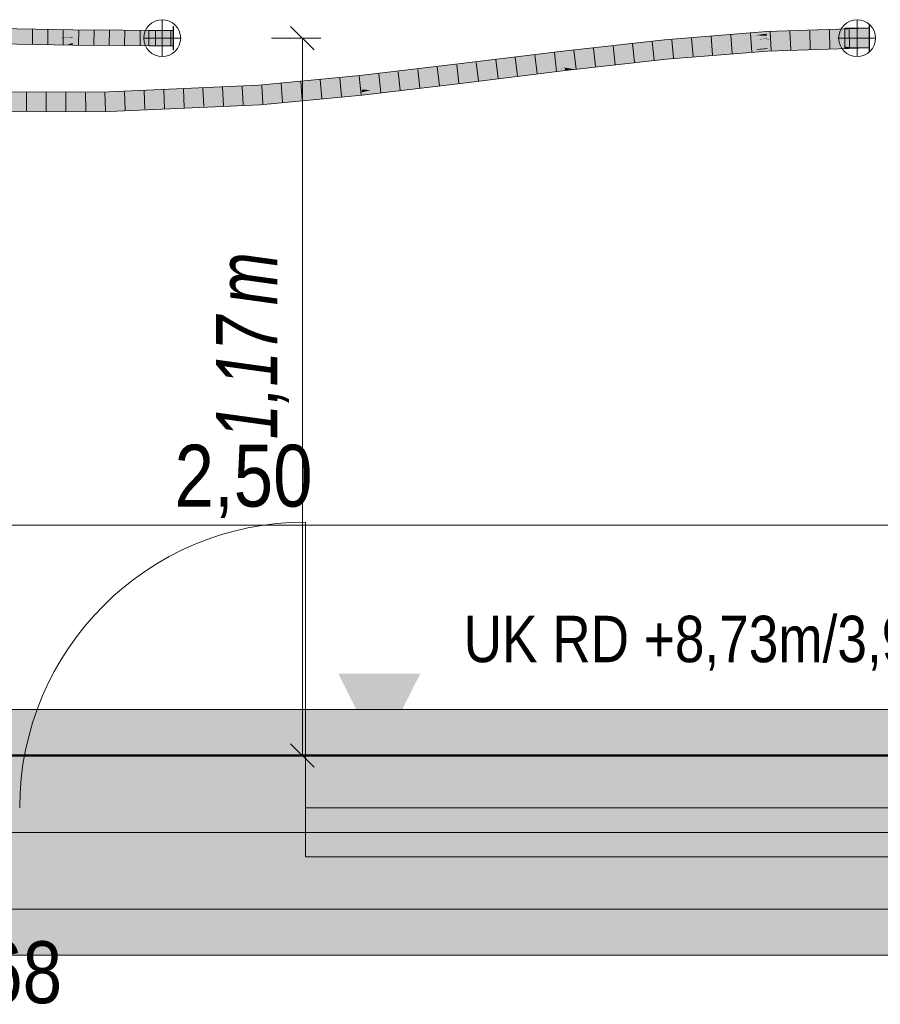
# Model space of a CAD drawing. Extents: x -620 to 300, y 62 to 1107.
# Tile 111 of 256: x -18 to 10, y 821 to 854. Entities that reach past the tile are written whole.
import ezdxf
from ezdxf.lldxf.tags import DXFTag

# ---------------------------------------------------------------- set-up
doc = ezdxf.new("R2010")
doc.units = 0
doc.layers.get('0').update_dxf_attribs({"lineweight": 35})
for name, color, linetype, lineweight, true_color in [('00_Beschriftung UZ', 3, 'Continuous', 13, 0x00ff00), ('30 -34 Innenwände- 4 Türen_Fenster', 9, 'Continuous', 15, 0x808080), ('30 -35 Decken- 1 Konstruktion-Träger- Stahlbeton', 7, 'grob-A06G9FRA8I', 13, 0x33aa00), ('30 -35 Decken- 2.1 Treppen Innen 2D', 7, 'Continuous', 9, 0x599559), ('70 -75 Raumstempel- 1 Raumstempel', 1, 'Continuous', 50, 0xff0000), ('70 -76 Bemaßung- 2 Allgemein', 9, 'Continuous', 5, 0x808080), ('E_Aussparung Bemaßung', 5, 'Continuous', 9, 0x0000ff), ('E_Leerrohr 25', 7, 'Continuous', 9, 0xff8000), ('E_Leerrohr 25-Shading', 7, 'Continuous', 9, 0xff8000), ('E_Leerrohr 32', 7, 'Continuous', 9, 0x00b300), ('E_Leerrohr 32-Shading', 7, 'Continuous', 9, 0x00b300), ('E_Leerrohrdose 32', 7, 'Continuous', 9, 0x99ff99)]:
    doc.layers.add(name, color=color, linetype=linetype, lineweight=lineweight, true_color=true_color)
doc.layers.add('70 -71 Achsen- 1 Gebäudeachsen', color=7, linetype='STRICHPUNKT2-A06G9FR98I', lineweight=18)
doc.layers.add('Keine', color=7, linetype='Continuous', lineweight=9)
doc.layers.add('iwb_Schraffur_Unterzug', color=7, linetype='Continuous', lineweight=5, true_color=0xffffcc, plot=False)
doc.styles.get("Standard").update_dxf_attribs({"font": 'ARIALN.TTF'})
tags = doc.linetypes.add('grob-A06G9FRA8I', pattern=[14, 3, -8, 3]).pattern_tags.tags
tags[8:9] = [DXFTag(74, 4), DXFTag(75, 0), DXFTag(340, '0'), DXFTag(46, 0.0), DXFTag(50, 0.0), DXFTag(44, 0.0), DXFTag(45, 0.0)]
tags[6:7] = [DXFTag(74, 4), DXFTag(75, 0), DXFTag(340, '0'), DXFTag(46, 0.0), DXFTag(50, 0.0), DXFTag(44, 0.0), DXFTag(45, 0.0)]
tags[4:5] = [DXFTag(74, 4), DXFTag(75, 0), DXFTag(340, '0'), DXFTag(46, 0.0), DXFTag(50, 0.0), DXFTag(44, 0.0), DXFTag(45, 0.0)]
tags = doc.linetypes.add('STRICHPUNKT2', pattern=[12.7, 6.35, -3.175, 0, -3.175]).pattern_tags.tags
tags[10:11] = [DXFTag(74, 4), DXFTag(75, 0), DXFTag(340, '0'), DXFTag(46, 0.0), DXFTag(50, 0.0), DXFTag(44, 0.0), DXFTag(45, 0.0)]
tags[8:9] = [DXFTag(74, 4), DXFTag(75, 0), DXFTag(340, '0'), DXFTag(46, 0.0), DXFTag(50, 0.0), DXFTag(44, 0.0), DXFTag(45, 0.0)]
tags[6:7] = [DXFTag(74, 4), DXFTag(75, 0), DXFTag(340, '0'), DXFTag(46, 0.0), DXFTag(50, 0.0), DXFTag(44, 0.0), DXFTag(45, 0.0)]
tags[4:5] = [DXFTag(74, 4), DXFTag(75, 0), DXFTag(340, '0'), DXFTag(46, 0.0), DXFTag(50, 0.0), DXFTag(44, 0.0), DXFTag(45, 0.0)]
tags = doc.linetypes.add('STRICHPUNKT2-A06G9FR98I', pattern=[12.7, 6.35, -3.175, 0, -3.175]).pattern_tags.tags
tags[10:11] = [DXFTag(74, 4), DXFTag(75, 0), DXFTag(340, '0'), DXFTag(46, 0.0), DXFTag(50, 0.0), DXFTag(44, 0.0), DXFTag(45, 0.0)]
tags[8:9] = [DXFTag(74, 4), DXFTag(75, 0), DXFTag(340, '0'), DXFTag(46, 0.0), DXFTag(50, 0.0), DXFTag(44, 0.0), DXFTag(45, 0.0)]
tags[6:7] = [DXFTag(74, 4), DXFTag(75, 0), DXFTag(340, '0'), DXFTag(46, 0.0), DXFTag(50, 0.0), DXFTag(44, 0.0), DXFTag(45, 0.0)]
tags[4:5] = [DXFTag(74, 4), DXFTag(75, 0), DXFTag(340, '0'), DXFTag(46, 0.0), DXFTag(50, 0.0), DXFTag(44, 0.0), DXFTag(45, 0.0)]

# ---------------------------------------------------------------- blocks, each defined once
blk = doc.blocks.new('Shading-A06G9FPD8I', base_point=(-0.025, 851.848))
at = {"layer": 'E_Leerrohr 32-Shading', "color": 83, "true_color": 0x7fbd7f}
for points in [[(3.22, 852.76), (6.533, 853.12), (3.211, 852.853)], [(3.22, 852.76), (6.167, 852.997), (6.533, 853.12), (6.537, 853.048)], [(6.167, 852.997), (6.538, 853.027), (6.537, 853.048)], [(6.533, 853.12), (6.537, 853.048), (9.867, 853.223)], [(6.537, 853.048), (6.538, 853.027), (9.867, 853.223)], [(6.538, 853.027), (9.415, 853.115), (9.867, 853.223), (9.867, 853.135)], [(9.415, 853.115), (9.867, 853.129), (9.867, 853.135)], [(-0.089, 852.39), (3.22, 852.76), (1.414, 852.652), (3.211, 852.853)], [(-3.391, 851.98), (-0.1, 852.483), (-3.403, 852.073)], [(-3.391, 851.98), (-2.375, 852.106), (-0.1, 852.483), (-0.096, 852.448)], [(-2.375, 852.106), (-0.089, 852.39), (-0.096, 852.448)], [(-0.1, 852.483), (0.687, 852.56), (0.492, 852.549)], [(-0.1, 852.483), (-0.096, 852.448), (0.687, 852.56), (0.579, 852.54)], [(-0.089, 852.39), (1.414, 852.652), (-0.096, 852.448)], [(0.763, 852.564), (1.414, 852.652), (0.492, 852.549)], [(0.579, 852.54), (0.763, 852.564), (0.687, 852.56)], [(6.564, 852.549), (3.263, 852.309), (6.565, 852.537), (3.264, 852.301)], [(3.263, 852.309), (6.216, 852.523), (3.263, 852.309), (6.216, 852.547)], [(3.264, 852.301), (3.266, 852.28), (6.565, 852.537), (6.567, 852.506)], [(3.266, 852.28), (3.272, 852.216), (6.567, 852.506), (6.568, 852.481)], [(6.216, 852.523), (6.564, 852.549), (6.216, 852.547), (6.563, 852.575)], [(9.867, 852.643), (9.867, 852.677), (6.563, 852.575)], [(6.564, 852.549), (9.867, 852.592), (6.563, 852.575), (9.867, 852.643)], [(9.739, 852.59), (6.564, 852.549), (8.642, 852.561), (6.565, 852.537)], [(6.565, 852.537), (6.567, 852.506), (8.642, 852.561)], [(8.718, 852.562), (6.567, 852.506), (9.459, 852.571), (6.568, 852.481)], [(8.642, 852.561), (6.567, 852.506), (8.718, 852.562)], [(9.739, 852.59), (8.642, 852.561), (9.867, 852.592), (8.718, 852.562)], [(9.867, 852.592), (8.718, 852.562), (9.867, 852.583), (9.459, 852.571)], [(-3.877, 851.922), (-3.391, 851.98), (-3.883, 852.016), (-3.403, 852.073)], [(-0.036, 851.941), (3.266, 852.28), (1.723, 852.133)], [(3.266, 852.28), (-0.036, 851.941), (1.482, 852.016), (0.008, 851.934)], [(1.444, 852.106), (-0.036, 851.941), (1.723, 852.133)], [(1.444, 852.106), (1.723, 852.133), (3.263, 852.309), (3.264, 852.301)], [(3.266, 852.28), (1.482, 852.016), (3.272, 852.216)], [(1.723, 852.133), (3.266, 852.28), (3.264, 852.301)], [(-6.69, 851.589), (-6.097, 851.66), (-6.7, 851.683), (-4.982, 851.886)], [(-4.387, 851.956), (-4.982, 851.886), (-3.877, 851.922), (-6.097, 851.66)], [(-3.883, 852.016), (-4.387, 851.956), (-3.881, 851.986)], [(-4.387, 851.956), (-3.877, 851.922), (-3.881, 851.986)], [(-3.326, 851.437), (-0.025, 851.848), (-2.297, 851.66), (-0.026, 851.859)], [(-2.297, 851.66), (-0.026, 851.859), (-0.185, 851.922), (-0.035, 851.931)], [(-0.035, 851.931), (-0.036, 851.941), (-0.185, 851.922)], [(0.008, 851.934), (-0.036, 851.941), (-0.035, 851.931)], [(-0.026, 851.859), (0.318, 851.886), (-0.035, 851.931), (0.008, 851.934)], [(-0.025, 851.848), (0.318, 851.886), (-0.026, 851.859)], [(0.008, 851.934), (0.318, 851.886), (1.482, 852.016)], [(-9.992, 851.374), (-8.097, 851.465), (-6.7, 851.683), (-6.69, 851.589)], [(-9.989, 851.337), (-8.225, 851.453), (-9.992, 851.374), (-8.097, 851.465)], [(-9.989, 851.337), (-9.987, 851.297), (-8.225, 851.453)], [(-9.987, 851.297), (-9.986, 851.281), (-8.225, 851.453), (-7.942, 851.472)], [(-8.225, 851.453), (-7.942, 851.472), (-8.097, 851.465)], [(-8.097, 851.465), (-7.942, 851.472), (-6.69, 851.589)], [(-6.043, 851.116), (-4.944, 851.246), (-6.049, 851.21), (-3.829, 851.472)], [(-4.944, 851.246), (-3.326, 851.437), (-3.829, 851.472), (-3.337, 851.53)], [(-3.326, 851.437), (-2.297, 851.66), (-3.337, 851.53)], [(-20.244, 851.123), (-20.245, 851.071), (-15.11, 851.051)], [(-20.244, 851.14), (-16.362, 851.133), (-20.243, 851.165), (-17.205, 851.153)], [(-15.111, 851.103), (-20.244, 851.14), (-15.11, 851.051), (-20.244, 851.123)], [(-20.244, 851.14), (-15.111, 851.103), (-16.362, 851.133)], [(-16.362, 851.133), (-15.112, 851.13), (-17.205, 851.153), (-15.112, 851.145)], [(-15.111, 851.103), (-15.112, 851.13), (-16.362, 851.133)], [(-15.089, 851.146), (-15.112, 851.145), (-13.873, 851.158), (-15.112, 851.13)], [(-13.873, 851.158), (-15.112, 851.13), (-14.111, 851.138), (-15.111, 851.103)], [(-15.111, 851.103), (-15.11, 851.051), (-14.111, 851.138)], [(-11.573, 851.21), (-12.873, 851.181), (-15.11, 851.051), (-14.111, 851.138)], [(-12.858, 851.246), (-15.089, 851.146), (-13.452, 851.195)], [(-15.089, 851.146), (-13.873, 851.158), (-13.452, 851.195)], [(-12.873, 851.181), (-13.873, 851.158), (-14.111, 851.138)], [(-9.986, 851.281), (-13.873, 851.158), (-12.874, 851.181)], [(-9.986, 851.281), (-10.936, 851.269), (-13.873, 851.158), (-13.452, 851.195)], [(-10.936, 851.269), (-12.858, 851.246), (-13.452, 851.195)], [(-11.573, 851.21), (-9.986, 851.281), (-12.874, 851.181)], [(-9.989, 851.337), (-9.992, 851.374), (-12.858, 851.246)], [(-9.989, 851.337), (-12.858, 851.246), (-9.987, 851.297), (-10.936, 851.269)], [(-10.936, 851.269), (-9.986, 851.281), (-9.987, 851.297)], [(-6.633, 851.046), (-6.642, 851.139), (-9.951, 850.736), (-9.957, 850.829)], [(-6.642, 851.139), (-6.633, 851.046), (-6.049, 851.21), (-6.043, 851.116)], [(-9.951, 850.736), (-9.957, 850.829), (-15.099, 850.505), (-15.101, 850.599)], [(-20.255, 850.525), (-15.099, 850.505), (-17.18, 850.607), (-15.101, 850.599)], [(-20.255, 850.525), (-17.18, 850.607), (-20.254, 850.575)], [(-17.18, 850.607), (-20.254, 850.618), (-20.254, 850.575)]]:
    blk.add_solid(points, dxfattribs=at)
at = {"layer": 'E_Leerrohr 32-Shading', "color": 83, "true_color": 0x7fd57f}
for points in [[(7.374, 852.958), (9.415, 853.115), (6.541, 852.976), (6.538, 853.027)], [(9.867, 852.903), (9.867, 853.111), (6.689, 852.874)], [(9.415, 853.115), (7.374, 852.958), (7.567, 852.953)], [(9.867, 853.111), (9.415, 853.115), (7.708, 852.95), (7.567, 852.953)], [(9.415, 853.115), (9.867, 853.111), (9.867, 853.129)], [(-0.062, 852.165), (3.24, 852.555), (-0.089, 852.39), (3.22, 852.76)], [(3.24, 852.555), (6.167, 852.997), (3.22, 852.76)], [(3.24, 852.555), (6.545, 852.893), (6.167, 852.997), (6.541, 852.976)], [(3.24, 852.555), (3.242, 852.535), (6.546, 852.873), (6.547, 852.864)], [(3.24, 852.555), (6.546, 852.873), (6.288, 852.867)], [(6.563, 852.575), (6.55, 852.801), (3.263, 852.309), (3.242, 852.534)], [(3.878, 852.586), (6.55, 852.801), (3.73, 852.584), (6.547, 852.864)], [(6.541, 852.976), (6.538, 853.027), (6.167, 852.997)], [(6.546, 852.873), (6.545, 852.893), (6.288, 852.867)], [(6.545, 852.893), (7.374, 852.958), (6.541, 852.976)], [(7.374, 852.958), (6.545, 852.893), (6.665, 852.874), (6.546, 852.873)], [(6.546, 852.873), (6.547, 852.864), (6.665, 852.874)], [(6.689, 852.874), (6.547, 852.864), (8.104, 852.887), (6.55, 852.801)], [(6.665, 852.874), (6.547, 852.864), (6.689, 852.874)], [(6.55, 852.801), (9.867, 852.903), (8.104, 852.887)], [(9.867, 852.677), (9.867, 852.903), (6.563, 852.575), (6.55, 852.801)], [(7.374, 852.958), (6.665, 852.874), (7.567, 852.953)], [(7.567, 852.953), (6.665, 852.874), (7.708, 852.95), (6.689, 852.874)], [(-2.361, 851.88), (-0.062, 852.165), (-2.375, 852.106), (-0.089, 852.39)], [(-0.062, 852.165), (3.242, 852.534), (3.24, 852.555)], [(1.444, 852.106), (3.263, 852.309), (-0.062, 852.165), (3.242, 852.534)], [(3.242, 852.535), (3.242, 852.534), (3.73, 852.584), (3.878, 852.586)], [(-2.375, 852.106), (-3.391, 851.98), (-2.374, 852.099)], [(-3.391, 851.98), (-3.383, 851.91), (-2.374, 852.099), (-2.361, 851.884)], [(-0.046, 852.023), (-0.062, 852.165), (-2.361, 851.88)], [(1.444, 852.106), (-0.062, 852.165), (-0.046, 852.023)], [(-0.036, 851.941), (1.444, 852.106), (-0.046, 852.023)], [(-6.097, 851.66), (-3.383, 851.91), (-3.877, 851.922)], [(-6.097, 851.66), (-4.963, 851.566), (-3.383, 851.91), (-3.364, 851.755)], [(-3.348, 851.622), (-3.364, 851.755), (-4.963, 851.566)], [(-3.383, 851.91), (-3.391, 851.98), (-3.877, 851.922)], [(-3.383, 851.91), (-3.364, 851.755), (-2.361, 851.884), (-2.361, 851.88)], [(-3.364, 851.755), (-0.046, 852.023), (-2.361, 851.88)], [(-3.364, 851.755), (-2.297, 851.66), (-0.046, 852.023), (-0.036, 851.941)], [(-2.297, 851.66), (-3.364, 851.755), (-3.348, 851.622)], [(-9.986, 851.281), (-9.982, 851.22), (-7.942, 851.472), (-9.11, 851.232)], [(-7.942, 851.472), (-9.11, 851.232), (-6.666, 851.364), (-7.904, 851.248)], [(-6.681, 851.507), (-6.69, 851.589), (-7.942, 851.472)], [(-7.942, 851.472), (-6.666, 851.364), (-6.681, 851.507)], [(-6.69, 851.589), (-6.681, 851.507), (-6.097, 851.66), (-4.963, 851.566)], [(-6.681, 851.507), (-6.666, 851.364), (-4.963, 851.566)], [(-6.666, 851.364), (-6.651, 851.224), (-4.963, 851.566), (-6.338, 851.217)], [(-3.829, 851.472), (-4.963, 851.566), (-6.049, 851.21), (-6.338, 851.217)], [(-4.963, 851.566), (-3.829, 851.472), (-3.348, 851.622), (-3.337, 851.53)], [(-3.337, 851.53), (-2.297, 851.66), (-3.348, 851.622)], [(-15.105, 850.825), (-11.573, 851.21), (-15.11, 851.051)], [(-15.105, 850.825), (-9.971, 851.055), (-11.573, 851.21), (-9.982, 851.22)], [(-9.982, 851.22), (-9.986, 851.281), (-11.573, 851.21)], [(-9.982, 851.22), (-9.971, 851.055), (-9.11, 851.232)], [(-9.957, 850.829), (-7.904, 851.248), (-9.971, 851.055)], [(-9.11, 851.232), (-9.971, 851.055), (-7.904, 851.248)], [(-9.957, 850.829), (-6.642, 851.139), (-7.904, 851.248), (-6.651, 851.224)], [(-7.904, 851.248), (-7.783, 851.246), (-6.666, 851.364)], [(-7.783, 851.246), (-6.651, 851.224), (-6.666, 851.364)], [(-6.651, 851.224), (-6.642, 851.139), (-6.338, 851.217)], [(-6.338, 851.217), (-6.642, 851.139), (-6.049, 851.21)], [(-20.252, 850.72), (-20.254, 850.618), (-15.105, 850.825)], [(-20.254, 850.618), (-17.18, 850.607), (-15.105, 850.825), (-15.103, 850.7)], [(-20.249, 850.845), (-20.252, 850.72), (-15.105, 850.825)], [(-15.105, 850.825), (-15.11, 851.051), (-20.249, 850.845), (-20.245, 851.071)], [(-9.971, 851.055), (-9.971, 851.055), (-15.103, 850.7), (-15.105, 850.825)], [(-15.101, 850.599), (-9.957, 850.829), (-15.103, 850.7), (-9.971, 851.055)], [(-17.18, 850.607), (-15.101, 850.599), (-15.103, 850.7)]]:
    blk.add_solid(points, dxfattribs=at)
blk = doc.blocks.new('Shading-A06G9FQ78I', base_point=(-32.342, 852.584))
at = {"layer": 'E_Leerrohr 25-Shading', "color": 31, "true_color": 0xfabd7f}
for points in [[(-19.308, 853.135), (-16.044, 853.103), (-18.648, 853.143)], [(-19.308, 853.135), (-19.222, 853.057), (-16.044, 853.103), (-17.106, 853.058)], [(-19.222, 853.057), (-19.131, 852.973), (-17.106, 853.058)], [(-16.045, 853.006), (-16.045, 853.059), (-19.131, 852.973), (-17.106, 853.058)], [(-16.045, 853.059), (-16.044, 853.103), (-17.106, 853.058)], [(-12.783, 853.08), (-16.044, 853.103), (-12.783, 853.023), (-16.045, 853.006)], [(-19.313, 852.799), (-16.048, 852.75), (-17.449, 852.872), (-16.047, 852.887)], [(-19.312, 852.852), (-19.313, 852.799), (-17.449, 852.872)], [(-17.47, 852.916), (-19.311, 852.896), (-17.449, 852.872), (-19.312, 852.852)], [(-19.311, 852.924), (-17.47, 852.916), (-19.31, 852.963), (-18.755, 852.956)], [(-19.311, 852.896), (-17.47, 852.916), (-19.311, 852.924)], [(-19.31, 852.974), (-16.246, 852.929), (-19.131, 852.973)], [(-19.31, 852.974), (-18.755, 852.956), (-16.246, 852.929), (-16.283, 852.929)], [(-19.127, 852.973), (-19.131, 852.973), (-16.065, 852.929), (-16.246, 852.929)], [(-16.046, 852.928), (-16.045, 853.006), (-16.065, 852.929), (-19.127, 852.973)], [(-18.755, 852.956), (-17.47, 852.916), (-16.283, 852.929)], [(-16.424, 852.912), (-16.046, 852.926), (-17.47, 852.916), (-16.246, 852.929)], [(-17.47, 852.916), (-17.449, 852.872), (-16.424, 852.912)], [(-16.047, 852.887), (-16.046, 852.91), (-17.449, 852.872), (-16.424, 852.912)], [(-16.046, 852.91), (-16.046, 852.926), (-16.424, 852.912)], [(-16.246, 852.929), (-16.046, 852.926), (-16.046, 852.928)], [(-16.048, 852.75), (-15.478, 852.745), (-16.047, 852.887), (-15.477, 852.89)], [(-12.783, 852.903), (-16.046, 852.91), (-16.047, 852.887)], [(-12.783, 853.023), (-16.045, 853.006), (-12.783, 852.922), (-16.046, 852.928)], [(-16.046, 852.928), (-16.046, 852.926), (-12.783, 852.922), (-12.783, 852.903)], [(-12.783, 852.903), (-16.046, 852.926), (-16.046, 852.91)], [(-15.478, 852.745), (-12.783, 852.726), (-15.477, 852.89), (-12.783, 852.903)]]:
    blk.add_solid(points, dxfattribs=at)
at = {"layer": 'E_Leerrohr 25-Shading', "color": 43, "true_color": 0xd7ab7f}
for points in [[(-17.349, 853.154), (-19.129, 853.223), (-19.307, 853.166), (-19.306, 853.226)], [(-19.307, 853.16), (-16.044, 853.103), (-19.307, 853.166), (-17.349, 853.154)], [(-16.044, 853.103), (-19.307, 853.16), (-19.128, 853.155)], [(-16.044, 853.146), (-16.043, 853.176), (-16.165, 853.146), (-19.129, 853.223)], [(-16.165, 853.146), (-19.129, 853.223), (-17.349, 853.154)], [(-18.648, 853.143), (-16.044, 853.103), (-19.128, 853.155)], [(-16.044, 853.143), (-16.165, 853.146), (-16.044, 853.103), (-17.349, 853.154)], [(-16.044, 853.143), (-16.044, 853.146), (-16.165, 853.146)], [(-12.783, 853.147), (-12.783, 853.153), (-16.044, 853.146), (-16.043, 853.176)], [(-12.783, 853.104), (-12.783, 853.147), (-16.044, 853.143), (-16.044, 853.146)], [(-15.473, 853.136), (-16.044, 853.143), (-15.473, 853.099), (-16.044, 853.103)], [(-12.783, 853.104), (-15.473, 853.136), (-12.783, 853.08), (-15.473, 853.099)], [(-17.257, 852.705), (-19.313, 852.759), (-18.683, 852.716), (-19.314, 852.726)], [(-19.313, 852.799), (-16.332, 852.7), (-16.05, 852.749), (-16.197, 852.697)], [(-16.332, 852.7), (-19.313, 852.799), (-19.313, 852.777)], [(-19.313, 852.799), (-16.05, 852.749), (-16.048, 852.75)], [(-19.313, 852.759), (-16.332, 852.7), (-19.313, 852.777)], [(-16.197, 852.697), (-19.313, 852.759), (-17.257, 852.705)], [(-16.248, 852.679), (-17.257, 852.705), (-18.683, 852.716)], [(-16.197, 852.697), (-16.049, 852.696), (-16.05, 852.749), (-16.048, 852.749)], [(-16.048, 852.749), (-16.048, 852.75), (-16.05, 852.749)], [(-12.783, 852.726), (-16.048, 852.75), (-12.783, 852.685), (-16.049, 852.696)], [(-16.248, 852.679), (-16.197, 852.697), (-17.257, 852.705)], [(-16.248, 852.679), (-16.049, 852.676), (-16.199, 852.697), (-16.049, 852.693)], [(-16.049, 852.693), (-16.049, 852.696), (-16.199, 852.697), (-16.197, 852.697)], [(-12.783, 852.685), (-16.049, 852.696), (-12.783, 852.653), (-16.049, 852.693)], [(-16.049, 852.693), (-16.049, 852.676), (-12.783, 852.653)]]:
    blk.add_solid(points, dxfattribs=at)
blk = doc.blocks.new('Shading-A06G9FQB8I', base_point=(-12.783, 852.542))
at = {"layer": 'E_Leerrohr 25-Shading', "color": 253, "true_color": 0xb6b6b6}
for points in [[(-12.783, 853.153), (-13.571, 853.153), (-12.783, 852.916), (-13.571, 852.916)], [(-13.571, 852.916), (-13.571, 852.903), (-12.783, 852.916), (-12.783, 852.903)], [(-12.783, 852.903), (-13.571, 852.903), (-12.783, 852.698), (-13.571, 852.698)], [(-13.571, 852.698), (-13.571, 852.653), (-12.783, 852.698), (-12.783, 852.653)]]:
    blk.add_solid(points, dxfattribs=at)
at = {"layer": 'E_Leerrohr 25-Shading', "color": 253, "true_color": 0xababab}
for points in [[(-12.771, 853.283), (-12.783, 853.283), (-12.771, 853.258), (-12.783, 853.258)], [(-12.783, 853.258), (-12.783, 853.172), (-12.771, 853.258), (-12.771, 853.172)], [(-12.771, 852.634), (-12.783, 852.634), (-12.771, 852.542), (-12.783, 852.542)], [(-12.783, 852.542), (-12.783, 852.523), (-12.771, 852.542), (-12.771, 852.523)], [(-12.771, 852.542), (-12.783, 852.542), (-12.771, 852.542), (-12.783, 852.542)]]:
    blk.add_solid(points, dxfattribs=at)
at = {"layer": 'E_Leerrohr 25-Shading', "color": 9, "true_color": 0xbdbdbd}
for points in [[(-12.771, 853.172), (-12.783, 853.172), (-12.771, 852.965), (-12.783, 852.965)], [(-12.783, 852.965), (-12.783, 852.903), (-12.771, 852.965), (-12.771, 852.903)], [(-12.771, 852.903), (-12.783, 852.903), (-12.771, 852.861), (-12.783, 852.861)], [(-12.771, 852.861), (-12.783, 852.861), (-12.771, 852.666), (-12.783, 852.666)], [(-12.783, 852.666), (-12.783, 852.634), (-12.771, 852.666), (-12.771, 852.634)]]:
    blk.add_solid(points, dxfattribs=at)
blk = doc.blocks.new('Shading-A06G9FQD8I', base_point=(9.327, 852.603))
at = {"layer": 'E_Leerrohr 25-Shading', "color": 253, "true_color": 0xababab}
for points in [[(9.879, 853.247), (9.879, 853.353), (9.867, 853.247), (9.867, 853.353)], [(9.879, 853.235), (9.879, 853.247), (9.867, 853.235), (9.867, 853.247)], [(9.867, 853.235), (9.867, 853.221), (9.879, 853.235), (9.879, 853.221)], [(9.879, 852.52), (9.879, 852.585), (9.867, 852.52), (9.867, 852.585)], [(9.879, 852.486), (9.879, 852.52), (9.867, 852.486), (9.867, 852.52)], [(9.867, 852.486), (9.867, 852.453), (9.879, 852.486), (9.879, 852.453)]]:
    blk.add_solid(points, dxfattribs=at)
at = {"layer": 'E_Leerrohr 25-Shading', "color": 253, "true_color": 0xb6b6b6}
for points in [[(9.867, 853.048), (9.867, 853.223), (9.079, 853.019), (9.079, 853.223)], [(9.867, 853.025), (9.867, 853.048), (9.079, 852.997), (9.079, 853.019)], [(9.867, 853.025), (9.079, 852.997), (9.867, 852.903), (9.079, 852.92)], [(9.079, 852.92), (9.079, 852.903), (9.867, 852.903)], [(9.867, 852.903), (9.079, 852.903), (9.867, 852.612), (9.079, 852.677)], [(9.867, 852.603), (9.867, 852.612), (9.079, 852.625), (9.079, 852.677)], [(9.079, 852.625), (9.079, 852.603), (9.327, 852.603)], [(9.867, 852.603), (9.079, 852.625), (9.327, 852.603)], [(9.327, 852.603), (9.079, 852.603), (9.561, 852.583), (9.079, 852.583)], [(9.867, 852.603), (9.327, 852.603), (9.867, 852.583), (9.561, 852.583)]]:
    blk.add_solid(points, dxfattribs=at)
at = {"layer": 'E_Leerrohr 25-Shading', "color": 9, "true_color": 0xbdbdbd}
for points in [[(9.879, 853.221), (9.867, 853.221), (9.879, 852.995), (9.867, 852.995)], [(9.867, 852.995), (9.867, 852.903), (9.879, 852.995), (9.879, 852.903)], [(9.867, 852.903), (9.867, 852.585), (9.879, 852.903), (9.879, 852.585)]]:
    blk.add_solid(points, dxfattribs=at)
blk = doc.blocks.new('Referenz-A06G9FRB8I')
at = {"layer": '00_Beschriftung UZ', "color": 0, "linetype": 'Continuous', "lineweight": 0, "ltscale": 0.13}
blk.add_solid([(-7.407, 832.224), (-6.075, 829.553), (-4.737, 832.222)], dxfattribs=at)
at = {"layer": '30 -34 Innenwände- 4 Türen_Fenster', "color": 0, "linetype": 'grob-A06G9FRA8I', "ltscale": 0.15}
for p, q in [((-8.475, 827.853), (-8.475, 837.153)), ((-35.575, 829.553), (14.425, 829.553)), ((-35.575, 824.553), (14.425, 824.553))]:
    blk.add_line(p, q, dxfattribs=at)
at = {"layer": '30 -34 Innenwände- 4 Türen_Fenster', "color": 0, "linetype": 'Continuous', "ltscale": 0.15}
for p, q in [((-8.475, 827.853), (14.425, 827.853)), ((-8.475, 826.253), (-8.475, 827.853)), ((14.425, 826.253), (-8.475, 826.253))]:
    blk.add_line(p, q, dxfattribs=at)
at = {"layer": '30 -34 Innenwände- 4 Türen_Fenster', "color": 0, "linetype": 'grob-A06G9FRA8I', "ltscale": 0.15}
blk.add_ellipse((-8.475, 827.853), major_axis=(0, 9.3), ratio=1, start_param=0, end_param=1.570796, dxfattribs=at)
at = {"layer": '30 -35 Decken- 1 Konstruktion-Träger- Stahlbeton', "color": 0}
for p, q in [((-121.575, 831.053), (75.968, 831.053)), ((-121.575, 823.053), (75.968, 823.053))]:
    blk.add_line(p, q, dxfattribs=at)
at = {"layer": '30 -35 Decken- 2.1 Treppen Innen 2D', "color": 0, "linetype": 'Continuous', "ltscale": 0.13}
for p, q in [((-40.575, 829.553), (36.925, 829.553)), ((-35.575, 829.553), (14.425, 829.553))]:
    blk.add_line(p, q, dxfattribs=at)
at = {"layer": '30 -35 Decken- 2.1 Treppen Innen 2D', "color": 0, "linetype": 'grob-A06G9FRA8I', "ltscale": 0.13}
blk.add_line((-40.575, 829.553), (36.925, 829.553), dxfattribs=at)
at = {"layer": '70 -71 Achsen- 1 Gebäudeachsen', "color": 0, "linetype": 'STRICHPUNKT2-A06G9FR98I', "ltscale": 0.18}
blk.add_line((-538.628, 827.053), (75.968, 827.053), dxfattribs=at)
at = {"layer": '70 -75 Raumstempel- 1 Raumstempel', "color": 0, "linetype": 'Continuous', "ltscale": 0.5}
blk.add_line((35.425, 829.553), (-40.575, 829.553), dxfattribs=at)
at = {"layer": '70 -76 Bemaßung- 2 Allgemein', "color": 0, "linetype": 'Continuous', "ltscale": 0.13}
blk.add_line((13.364, 837.053), (-34.515, 837.053), dxfattribs=at)
at = {"layer": '00_Beschriftung UZ', "color": 0, "linetype": 'Continuous', "lineweight": 5, "ltscale": 0.13, "insert": (-3.324, 834.103), "char_height": 1.51033, "attachment_point": 1}
blk.add_mtext('{\\fArial Narrow;UK RD +8,73m/3,93m}', dxfattribs=at)
at = {"layer": '70 -76 Bemaßung- 2 Allgemein', "color": 0, "linetype": 'Continuous', "ltscale": 0.13, "insert": (-12.734, 839.669), "char_height": 2.01377, "attachment_point": 1}
blk.add_mtext('{\\fArial Narrow;2,50}', dxfattribs=at)
at = {"layer": 'Keine', "color": 0, "linetype": 'Continuous', "ltscale": 0.13, "insert": (-26.27, 823.508), "char_height": 2.01377, "attachment_point": 1}
blk.add_mtext('{\\fArial Narrow;T.1.T.068}', dxfattribs=at)
blk = doc.blocks.new('Referenz-A06G9FRD8I')
at = {"layer": 'iwb_Schraffur_Unterzug', "linetype": 'Continuous', "ltscale": 0.13}
for points in [[(-451.575, 827.053), (-451.575, 831.053), (75.968, 831.053)], [(-451.575, 827.053), (75.968, 831.053), (75.968, 828.123)], [(-451.575, 827.053), (75.968, 828.123), (75.968, 825.983)], [(-451.575, 827.053), (75.968, 825.983), (75.968, 823.053)], [(-451.575, 827.053), (75.968, 823.053), (-451.575, 823.053)]]:
    blk.add_solid(points, dxfattribs=at)
blk = doc.blocks.new('Enddeckel-A06G9FTP8I')
at = {"color": 0, "linetype": 'ByBlock', "lineweight": -2, "ltscale": 0.13}
for p, q in [((9.879, 853.353), (9.867, 853.353)), ((9.867, 853.353), (9.867, 853.09)), ((9.879, 853.353), (9.879, 853.09)), ((9.867, 853.223), (9.079, 853.223)), ((9.079, 853.223), (9.079, 853.036)), ((9.079, 853.036), (9.079, 852.771)), ((9.867, 853.223), (9.867, 853.036)), ((9.867, 853.09), (9.867, 852.717)), ((9.867, 853.036), (9.867, 852.771)), ((9.879, 853.09), (9.879, 852.717)), ((9.079, 852.771), (9.079, 852.583)), ((9.867, 852.771), (9.867, 852.583)), ((9.867, 852.717), (9.867, 852.453)), ((9.879, 852.717), (9.879, 852.453)), ((9.079, 852.583), (9.867, 852.583)), ((9.867, 852.453), (9.879, 852.453))]:
    blk.add_line(p, q, dxfattribs=at)
at = {"color": 0, "linetype": 'STRICHPUNKT2', "lineweight": 5, "ltscale": 0.13}
blk.add_line((9.867, 852.903), (9.079, 852.903), dxfattribs=at)
blk = doc.blocks.new('Kreis-A06G9FU18I')
at = {"color": 0, "linetype": 'ByBlock', "lineweight": -2, "ltscale": 0.13}
blk.add_circle((-13.135, 852.903), 0.6, dxfattribs=at)
blk = doc.blocks.new('Flexrohr-A06G9FU78I')
at = {"color": 0, "linetype": 'ByBlock', "lineweight": -2, "ltscale": 0.13}
for p, q in [((-19.306, 853.226), (-16.043, 853.176)), ((-17.361, 852.711), (-17.355, 853.181)), ((-16.861, 852.704), (-16.856, 853.174)), ((-16.361, 852.696), (-16.356, 853.166)), ((-16.043, 853.176), (-12.783, 853.153)), ((-15.861, 852.69), (-15.856, 853.16)), ((-15.361, 852.686), (-15.356, 853.156)), ((-14.86, 852.683), (-14.857, 853.153)), ((-14.36, 852.679), (-14.357, 853.149)), ((-13.859, 852.676), (-13.858, 853.146)), ((-13.359, 852.672), (-13.358, 853.142)), ((-12.859, 852.669), (-12.858, 853.139)), ((-12.783, 852.653), (-12.783, 853.153)), ((-19.314, 852.726), (-16.049, 852.676)), ((-16.049, 852.676), (-12.783, 852.653))]:
    blk.add_line(p, q, dxfattribs=at)
blk = doc.blocks.new('Kreis-A06G9FUD8I')
at = {"color": 0, "linetype": 'ByBlock', "lineweight": -2, "ltscale": 0.13}
blk.add_circle((9.479, 852.903), 0.6, dxfattribs=at)
blk = doc.blocks.new('Enddeckel-A06G9FUH8I')
at = {"color": 0, "linetype": 'ByBlock', "lineweight": -2, "ltscale": 0.13}
for p, q in [((-12.783, 853.153), (-13.571, 853.153)), ((-13.571, 853.153), (-13.571, 853.007)), ((-12.771, 853.283), (-12.783, 853.283)), ((-12.783, 853.283), (-12.783, 853.061)), ((-12.783, 853.153), (-12.783, 853.007)), ((-12.783, 853.061), (-12.783, 852.746)), ((-12.771, 853.283), (-12.771, 853.061)), ((-12.771, 853.061), (-12.771, 852.746)), ((-13.571, 853.007), (-13.571, 852.8)), ((-13.571, 852.8), (-13.571, 852.653)), ((-12.783, 853.007), (-12.783, 852.8)), ((-12.783, 852.8), (-12.783, 852.653)), ((-12.783, 852.746), (-12.783, 852.523)), ((-12.771, 852.746), (-12.771, 852.523)), ((-13.571, 852.653), (-12.783, 852.653)), ((-12.783, 852.523), (-12.771, 852.523))]:
    blk.add_line(p, q, dxfattribs=at)
at = {"color": 0, "linetype": 'STRICHPUNKT2', "lineweight": 5, "ltscale": 0.13}
blk.add_line((-12.783, 852.903), (-13.571, 852.903), dxfattribs=at)
blk = doc.blocks.new('Flexrohr-A06G9FUJ8I')
at = {"color": 0, "linetype": 'ByBlock', "lineweight": -2, "ltscale": 0.13}
for p, q in [((6.533, 853.12), (3.211, 852.853)), ((6.011, 853.059), (6.048, 852.459)), ((9.867, 853.223), (6.533, 853.12)), ((6.652, 853.105), (6.684, 852.504)), ((7.295, 853.125), (7.321, 852.524)), ((7.938, 853.145), (7.957, 852.543)), ((8.581, 853.164), (8.594, 852.563)), ((9.224, 853.184), (9.23, 852.583)), ((9.867, 853.223), (9.867, 852.583)), ((3.211, 852.853), (-0.1, 852.483)), ((2.174, 852.718), (2.236, 852.119)), ((2.812, 852.789), (2.871, 852.19)), ((3.45, 852.853), (3.506, 852.254)), ((4.09, 852.905), (4.142, 852.305)), ((4.731, 852.956), (4.777, 852.356)), ((5.371, 853.008), (5.413, 852.407)), ((-0.1, 852.483), (-3.403, 852.073)), ((-0.374, 852.43), (-0.303, 851.832)), ((0.263, 852.504), (0.332, 851.907)), ((0.9, 852.576), (0.966, 851.978)), ((1.537, 852.647), (1.601, 852.049)), ((6.568, 852.481), (3.272, 852.216)), ((9.867, 852.583), (6.568, 852.481)), ((-3.403, 852.073), (-6.7, 851.683)), ((-2.915, 852.114), (-2.843, 851.517)), ((-2.28, 852.193), (-2.208, 851.596)), ((-1.644, 852.272), (-1.573, 851.675)), ((-1.009, 852.351), (-0.938, 851.753)), ((3.272, 852.216), (-0.025, 851.848)), ((-5.454, 851.811), (-5.387, 851.213)), ((-4.82, 851.886), (-4.751, 851.288)), ((-4.185, 851.961), (-4.115, 851.363)), ((-3.55, 852.036), (-3.478, 851.439)), ((-0.025, 851.848), (-3.326, 851.437)), ((-6.7, 851.683), (-9.992, 851.374)), ((-8.628, 851.483), (-8.579, 850.883)), ((-7.993, 851.542), (-7.94, 850.943)), ((-7.358, 851.602), (-7.3, 851.003)), ((-6.724, 851.661), (-6.66, 851.063)), ((-3.326, 851.437), (-6.633, 851.046)), ((-6.089, 851.736), (-6.024, 851.138)), ((-15.112, 851.145), (-20.243, 851.165)), ((-17.553, 851.135), (-17.552, 850.534)), ((-16.915, 851.133), (-16.911, 850.531)), ((-16.276, 851.13), (-16.269, 850.529)), ((-15.638, 851.128), (-15.628, 850.526)), ((-9.992, 851.374), (-15.112, 851.145)), ((-14.999, 851.131), (-14.986, 850.529)), ((-14.361, 851.159), (-14.345, 850.558)), ((-13.724, 851.188), (-13.704, 850.587)), ((-13.086, 851.217), (-13.063, 850.615)), ((-12.448, 851.245), (-12.422, 850.644)), ((-11.81, 851.274), (-11.781, 850.673)), ((-11.173, 851.302), (-11.14, 850.701)), ((-10.535, 851.331), (-10.499, 850.73)), ((-9.898, 851.364), (-9.859, 850.763)), ((-9.263, 851.423), (-9.219, 850.823)), ((-6.633, 851.046), (-9.951, 850.736)), ((-15.099, 850.505), (-20.255, 850.525)), ((-9.951, 850.736), (-15.099, 850.505))]:
    blk.add_line(p, q, dxfattribs=at)
blk = doc.blocks.new('Maß-A06G9G0J8I')
at = {"color": 0, "linetype": 'ByBlock', "lineweight": -2, "ltscale": 0.13}
for p, q in [((-8.957, 853.285), (-8.194, 852.521)), ((-7.975, 852.903), (-9.575, 852.903)), ((-8.575, 829.553), (-8.575, 852.903)), ((-8.957, 829.935), (-8.194, 829.171)), ((-9.175, 829.553), (-7.575, 829.553))]:
    blk.add_line(p, q, dxfattribs=at)
at = {"color": 0, "linetype": 'ByBlock', "lineweight": -2, "ltscale": 0.13, "char_height": 2, "attachment_point": 1, "rotation": 90}
for s, insert in [('{\\W0.9;\\fArial Narrow|b0|i1;m}', (-11.386, 844.215)), ('{\\W0.9;\\fArial Narrow|b0|i1;1,17 }', (-11.386, 839.847))]:
    blk.add_mtext(s, dxfattribs=dict(at, insert=insert))

msp = doc.modelspace()

# ---------------------------------------------------------------- linework, layer by layer
at = {"layer": 'E_Leerrohrdose 32', "ltscale": 0.13}
for p, q in [((-13.135, 853.503), (-13.135, 852.303)), ((9.479, 853.503), (9.479, 852.303)), ((-13.735, 852.903), (-12.535, 852.903)), ((8.879, 852.903), (10.079, 852.903))]:
    msp.add_line(p, q, dxfattribs=at)

# ---------------------------------------------------------------- block references
at = {"color": 8, "lineweight": 25, "ltscale": 0.25, "true_color": 0x808080}
for name in ['Referenz-A06G9FRB8I', 'Referenz-A06G9FRD8I']:
    msp.add_blockref(name, (0, 0), dxfattribs=at)
at = {"layer": 'E_Aussparung Bemaßung', "ltscale": 0.13}
msp.add_blockref('Maß-A06G9G0J8I', (0, 0), dxfattribs=at)
at = {"layer": 'E_Leerrohr 25'}
for name, p in [('Shading-A06G9FQD8I', (9.327, 852.603)), ('Shading-A06G9FQ78I', (-32.342, 852.584)), ('Shading-A06G9FQB8I', (-12.783, 852.542))]:
    msp.add_blockref(name, p, dxfattribs=at)
at = {"layer": 'E_Leerrohr 25', "color": 150, "ltscale": 0.13, "true_color": 0x0099ff}
msp.add_blockref('Enddeckel-A06G9FTP8I', (0, 0), dxfattribs=at)
at = {"layer": 'E_Leerrohr 25', "ltscale": 0.13}
for name in ['Flexrohr-A06G9FU78I', 'Enddeckel-A06G9FUH8I']:
    msp.add_blockref(name, (0, 0), dxfattribs=at)
at = {"layer": 'E_Leerrohr 32'}
msp.add_blockref('Shading-A06G9FPD8I', (-0.025, 851.848), dxfattribs=at)
at = {"layer": 'E_Leerrohr 32', "ltscale": 0.13}
msp.add_blockref('Flexrohr-A06G9FUJ8I', (0, 0), dxfattribs=at)
at = {"layer": 'E_Leerrohrdose 32', "ltscale": 0.13}
for name in ['Kreis-A06G9FU18I', 'Kreis-A06G9FUD8I']:
    msp.add_blockref(name, (0, 0), dxfattribs=at)

doc.saveas('drawing.dxf')
